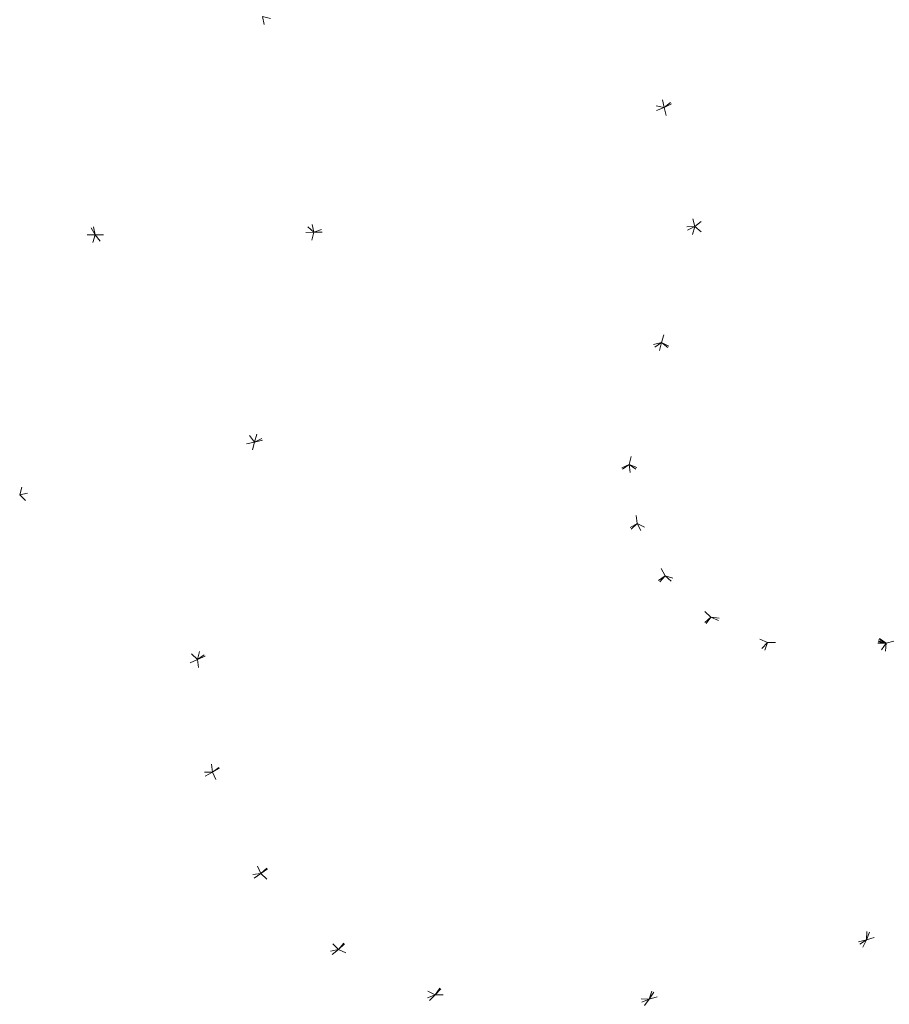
# Model space of a CAD drawing. Header units: millimetres. Extents: x 1700 to 4670, y 990 to 3874.
# Tile 29 of 110: x 3139 to 3149, y 1826 to 1838. Entities that reach past the tile are written whole.
import ezdxf

# ---------------------------------------------------------------- set-up
doc = ezdxf.new("R2010")
doc.units = ezdxf.units.MM
doc.linetypes.add('Wipeout_Contour', pattern=[1000, 0, -1000])
doc.layers.add('Nowe_320-W Umeblowanie', color=252, linetype='Continuous')

msp = doc.modelspace()

# ---------------------------------------------------------------- linework, layer by layer
at = {"layer": 'Nowe_320-W Umeblowanie', "color": 252, "linetype": 'Wipeout_Contour', "lineweight": 0, "ltscale": 44641.814638}
for p, q in [((3146.511, 1836.942), (3150.743, 1840.319)), ((3146.186, 1838.417), (3146.511, 1836.942))]:
    msp.add_line(p, q, dxfattribs=at)
at = {"layer": 'Nowe_320-W Umeblowanie', "color": 252, "linetype": 'Wipeout_Contour', "lineweight": 0, "ltscale": 44676.763405}
for p, q in [((3150.743, 1840.319), (3146.511, 1836.942)), ((3146.511, 1836.942), (3152.217, 1839.884))]:
    msp.add_line(p, q, dxfattribs=at)
at = {"layer": 'Nowe_320-W Umeblowanie', "color": 252, "linetype": 'Wipeout_Contour', "lineweight": 0, "ltscale": 44680.552719}
for p, q in [((3152.217, 1839.884), (3146.511, 1836.942)), ((3146.888, 1835.477), (3152.217, 1839.884)), ((3146.511, 1836.942), (3146.888, 1835.477))]:
    msp.add_line(p, q, dxfattribs=at)
at = {"layer": 'Nowe_320-W Umeblowanie', "color": 252, "linetype": 'Wipeout_Contour', "lineweight": 0, "ltscale": 238841.468379}
for p, q in [((3152.217, 1839.884), (3146.888, 1835.477)), ((3146.888, 1835.477), (3152.211, 1831.114))]:
    msp.add_line(p, q, dxfattribs=at)
at = {"layer": 'Nowe_320-W Umeblowanie', "color": 252, "linetype": 'Wipeout_Contour', "lineweight": 0, "ltscale": 44468.831374}
for p, q in [((3139.507, 1835.376), (3137.372, 1838.968)), ((3138.243, 1835.362), (3139.507, 1835.376))]:
    msp.add_line(p, q, dxfattribs=at)
at = {"layer": 'Nowe_320-W Umeblowanie', "color": 252, "linetype": 'Wipeout_Contour', "lineweight": 0, "ltscale": 44449.624323}
for p, q in [((3137.372, 1838.968), (3139.507, 1835.376)), ((3139.507, 1835.376), (3138.71, 1838.671))]:
    msp.add_line(p, q, dxfattribs=at)
at = {"layer": 'Nowe_320-W Umeblowanie', "color": 252, "linetype": 'Wipeout_Contour', "lineweight": 0, "ltscale": 44510.260235}
for p, q in [((3142.199, 1835.408), (3138.71, 1838.671)), ((3138.71, 1838.671), (3139.507, 1835.376)), ((3139.507, 1835.376), (3142.199, 1835.408))]:
    msp.add_line(p, q, dxfattribs=at)
at = {"layer": 'Nowe_320-W Umeblowanie', "color": 252, "linetype": 'Wipeout_Contour', "lineweight": 0, "ltscale": 44506.907509}
for p, q in [((3138.71, 1838.671), (3142.199, 1835.408)), ((3142.199, 1835.408), (3141.565, 1838.064))]:
    msp.add_line(p, q, dxfattribs=at)
at = {"layer": 'Nowe_320-W Umeblowanie', "color": 252, "linetype": 'Wipeout_Contour', "lineweight": 0, "ltscale": 44586.835677}
for p, q in [((3146.511, 1836.942), (3146.186, 1838.417)), ((3141.565, 1838.064), (3146.511, 1836.942))]:
    msp.add_line(p, q, dxfattribs=at)
at = {"layer": 'Nowe_320-W Umeblowanie', "color": 252, "linetype": 'Wipeout_Contour', "lineweight": 0, "ltscale": 44577.534706}
for p, q in [((3141.565, 1838.064), (3142.199, 1835.408)), ((3146.511, 1836.942), (3141.565, 1838.064)), ((3142.199, 1835.408), (3146.511, 1836.942))]:
    msp.add_line(p, q, dxfattribs=at)
at = {"layer": 'Nowe_320-W Umeblowanie', "color": 252, "linetype": 'Wipeout_Contour', "lineweight": 0, "ltscale": 44634.337496}
for p, q in [((3146.511, 1836.942), (3142.199, 1835.408)), ((3146.888, 1835.477), (3146.511, 1836.942)), ((3142.199, 1835.408), (3146.888, 1835.477))]:
    msp.add_line(p, q, dxfattribs=at)
at = {"layer": 'Nowe_320-W Umeblowanie', "color": 252, "linetype": 'Wipeout_Contour', "lineweight": 0, "ltscale": 44522.37034}
for p, q in [((3139.507, 1835.376), (3138.243, 1835.362)), ((3138.577, 1832.174), (3139.507, 1835.376))]:
    msp.add_line(p, q, dxfattribs=at)
at = {"layer": 'Nowe_320-W Umeblowanie', "color": 252, "linetype": 'Wipeout_Contour', "lineweight": 0, "ltscale": 44563.811906}
for p, q in [((3139.507, 1835.376), (3138.577, 1832.174)), ((3141.467, 1832.825), (3139.507, 1835.376)), ((3138.577, 1832.174), (3141.467, 1832.825))]:
    msp.add_line(p, q, dxfattribs=at)
at = {"layer": 'Nowe_320-W Umeblowanie', "color": 252, "linetype": 'Wipeout_Contour', "lineweight": 0, "ltscale": 44568.63374}
for p, q in [((3142.199, 1835.408), (3139.507, 1835.376)), ((3139.507, 1835.376), (3141.467, 1832.825)), ((3141.467, 1832.825), (3142.199, 1835.408))]:
    msp.add_line(p, q, dxfattribs=at)
at = {"layer": 'Nowe_320-W Umeblowanie', "color": 252, "linetype": 'Wipeout_Contour', "lineweight": 0, "ltscale": 44623.753746}
for p, q in [((3141.467, 1832.825), (3146.888, 1835.477)), ((3142.199, 1835.408), (3141.467, 1832.825)), ((3146.888, 1835.477), (3142.199, 1835.408))]:
    msp.add_line(p, q, dxfattribs=at)
at = {"layer": 'Nowe_320-W Umeblowanie', "color": 252, "linetype": 'Wipeout_Contour', "lineweight": 0, "ltscale": 44664.559278}
for p, q in [((3146.888, 1835.477), (3141.467, 1832.825)), ((3146.477, 1834.05), (3146.888, 1835.477)), ((3141.467, 1832.825), (3146.477, 1834.05))]:
    msp.add_line(p, q, dxfattribs=at)
at = {"layer": 'Nowe_320-W Umeblowanie', "color": 252, "linetype": 'Wipeout_Contour', "lineweight": 0, "ltscale": 44756.911994}
for p, q in [((3146.888, 1835.477), (3146.477, 1834.05)), ((3152.211, 1831.114), (3146.888, 1835.477)), ((3146.477, 1834.05), (3152.211, 1831.114))]:
    msp.add_line(p, q, dxfattribs=at)
at = {"layer": 'Nowe_320-W Umeblowanie', "color": 252, "linetype": 'Wipeout_Contour', "lineweight": 0, "ltscale": 44654.483765}
for p, q in [((3140.767, 1830.148), (3146.477, 1834.05)), ((3146.477, 1834.05), (3141.467, 1832.825)), ((3141.467, 1832.825), (3140.767, 1830.148))]:
    msp.add_line(p, q, dxfattribs=at)
at = {"layer": 'Nowe_320-W Umeblowanie', "color": 252, "linetype": 'Wipeout_Contour', "lineweight": 0, "ltscale": 44690.29428}
for p, q in [((3146.477, 1834.05), (3140.767, 1830.148)), ((3146.079, 1832.549), (3146.477, 1834.05)), ((3140.767, 1830.148), (3146.079, 1832.549))]:
    msp.add_line(p, q, dxfattribs=at)
at = {"layer": 'Nowe_320-W Umeblowanie', "color": 252, "linetype": 'Wipeout_Contour', "lineweight": 0, "ltscale": 44761.63009}
for p, q in [((3146.477, 1834.05), (3146.079, 1832.549)), ((3150.728, 1830.739), (3146.477, 1834.05)), ((3146.079, 1832.549), (3150.728, 1830.739))]:
    msp.add_line(p, q, dxfattribs=at)
at = {"layer": 'Nowe_320-W Umeblowanie', "color": 252, "linetype": 'Wipeout_Contour', "lineweight": 0, "ltscale": 44816.908188}
for p, q in [((3152.211, 1831.114), (3146.477, 1834.05)), ((3146.477, 1834.05), (3150.728, 1830.739))]:
    msp.add_line(p, q, dxfattribs=at)
at = {"layer": 'Nowe_320-W Umeblowanie', "color": 252, "linetype": 'Wipeout_Contour', "lineweight": 0, "ltscale": 44607.256093}
for p, q in [((3141.467, 1832.825), (3138.577, 1832.174)), ((3140.767, 1830.148), (3141.467, 1832.825)), ((3138.577, 1832.174), (3140.767, 1830.148))]:
    msp.add_line(p, q, dxfattribs=at)
at = {"layer": 'Nowe_320-W Umeblowanie', "color": 252, "linetype": 'Wipeout_Contour', "lineweight": 0, "ltscale": 44684.855934}
for p, q in [((3146.079, 1832.549), (3140.767, 1830.148)), ((3140.95, 1828.759), (3146.079, 1832.549)), ((3140.767, 1830.148), (3140.95, 1828.759))]:
    msp.add_line(p, q, dxfattribs=at)
at = {"layer": 'Nowe_320-W Umeblowanie', "color": 252, "linetype": 'Wipeout_Contour', "lineweight": 0, "ltscale": 44713.223836}
for p, q in [((3146.079, 1832.549), (3140.95, 1828.759)), ((3146.178, 1831.822), (3146.079, 1832.549)), ((3140.95, 1828.759), (3146.178, 1831.822))]:
    msp.add_line(p, q, dxfattribs=at)
at = {"layer": 'Nowe_320-W Umeblowanie', "color": 252, "linetype": 'Wipeout_Contour', "lineweight": 0, "ltscale": 44765.523713}
for p, q in [((3149.242, 1830.349), (3146.079, 1832.549)), ((3146.079, 1832.549), (3146.178, 1831.822)), ((3146.178, 1831.822), (3149.242, 1830.349))]:
    msp.add_line(p, q, dxfattribs=at)
at = {"layer": 'Nowe_320-W Umeblowanie', "color": 252, "linetype": 'Wipeout_Contour', "lineweight": 0, "ltscale": 44806.650479}
for p, q in [((3150.728, 1830.739), (3146.079, 1832.549)), ((3146.079, 1832.549), (3149.242, 1830.349)), ((3149.242, 1830.349), (3150.728, 1830.739))]:
    msp.add_line(p, q, dxfattribs=at)
at = {"layer": 'Nowe_320-W Umeblowanie', "color": 252, "linetype": 'Wipeout_Contour', "lineweight": 0, "ltscale": 44606.609323}
for p, q in [((3140.767, 1830.148), (3138.577, 1832.174)), ((3137.711, 1828.791), (3140.767, 1830.148))]:
    msp.add_line(p, q, dxfattribs=at)
at = {"layer": 'Nowe_320-W Umeblowanie', "color": 252, "linetype": 'Wipeout_Contour', "lineweight": 0, "ltscale": 44713.747272}
for p, q in [((3146.178, 1831.822), (3140.95, 1828.759)), ((3141.547, 1827.511), (3146.178, 1831.822)), ((3140.95, 1828.759), (3141.547, 1827.511))]:
    msp.add_line(p, q, dxfattribs=at)
at = {"layer": 'Nowe_320-W Umeblowanie', "color": 252, "linetype": 'Wipeout_Contour', "lineweight": 0, "ltscale": 44738.381802}
for p, q in [((3146.178, 1831.822), (3141.547, 1827.511)), ((3146.521, 1831.178), (3146.178, 1831.822)), ((3141.547, 1827.511), (3146.521, 1831.178))]:
    msp.add_line(p, q, dxfattribs=at)
at = {"layer": 'Nowe_320-W Umeblowanie', "color": 252, "linetype": 'Wipeout_Contour', "lineweight": 0, "ltscale": 44777.923603}
for p, q in [((3146.178, 1831.822), (3146.521, 1831.178)), ((3149.242, 1830.349), (3146.178, 1831.822)), ((3146.521, 1831.178), (3149.242, 1830.349))]:
    msp.add_line(p, q, dxfattribs=at)
at = {"layer": 'Nowe_320-W Umeblowanie', "color": 252, "linetype": 'Wipeout_Contour', "lineweight": 0, "ltscale": 44746.691339}
for p, q in [((3146.521, 1831.178), (3141.547, 1827.511)), ((3142.502, 1826.578), (3146.521, 1831.178)), ((3141.547, 1827.511), (3142.502, 1826.578))]:
    msp.add_line(p, q, dxfattribs=at)
at = {"layer": 'Nowe_320-W Umeblowanie', "color": 252, "linetype": 'Wipeout_Contour', "lineweight": 0, "ltscale": 44766.186836}
for p, q in [((3146.521, 1831.178), (3142.502, 1826.578)), ((3147.087, 1830.67), (3146.521, 1831.178)), ((3142.502, 1826.578), (3147.087, 1830.67))]:
    msp.add_line(p, q, dxfattribs=at)
at = {"layer": 'Nowe_320-W Umeblowanie', "color": 252, "linetype": 'Wipeout_Contour', "lineweight": 0, "ltscale": 44792.416208}
for p, q in [((3146.521, 1831.178), (3147.087, 1830.67)), ((3149.242, 1830.349), (3146.521, 1831.178)), ((3147.087, 1830.67), (3149.242, 1830.349))]:
    msp.add_line(p, q, dxfattribs=at)
at = {"layer": 'Nowe_320-W Umeblowanie', "color": 252, "linetype": 'Wipeout_Contour', "lineweight": 0, "ltscale": 44780.233077}
for p, q in [((3147.087, 1830.67), (3142.502, 1826.578)), ((3143.691, 1826.019), (3147.087, 1830.67)), ((3142.502, 1826.578), (3143.691, 1826.019))]:
    msp.add_line(p, q, dxfattribs=at)
at = {"layer": 'Nowe_320-W Umeblowanie', "color": 252, "linetype": 'Wipeout_Contour', "lineweight": 0, "ltscale": 44793.666198}
for p, q in [((3147.087, 1830.67), (3143.691, 1826.019)), ((3147.781, 1830.356), (3147.087, 1830.67)), ((3143.691, 1826.019), (3147.781, 1830.356))]:
    msp.add_line(p, q, dxfattribs=at)
at = {"layer": 'Nowe_320-W Umeblowanie', "color": 252, "linetype": 'Wipeout_Contour', "lineweight": 0, "ltscale": 44807.45552}
for p, q in [((3149.242, 1830.349), (3147.087, 1830.67)), ((3147.087, 1830.67), (3147.781, 1830.356)), ((3147.781, 1830.356), (3149.242, 1830.349))]:
    msp.add_line(p, q, dxfattribs=at)
at = {"layer": 'Nowe_320-W Umeblowanie', "color": 252, "linetype": 'Wipeout_Contour', "lineweight": 0, "ltscale": 44867.223067}
for p, q in [((3149, 1826.697), (3150.728, 1830.739)), ((3150.728, 1830.739), (3149.242, 1830.349)), ((3149.242, 1830.349), (3149, 1826.697))]:
    msp.add_line(p, q, dxfattribs=at)
at = {"layer": 'Nowe_320-W Umeblowanie', "color": 252, "linetype": 'Wipeout_Contour', "lineweight": 0, "ltscale": 44904.812512}
for p, q in [((3150.728, 1830.739), (3149, 1826.697)), ((3149, 1826.697), (3151.633, 1827.393))]:
    msp.add_line(p, q, dxfattribs=at)
at = {"layer": 'Nowe_320-W Umeblowanie', "color": 252, "linetype": 'Wipeout_Contour', "lineweight": 0, "ltscale": 44819.92182}
for p, q in [((3147.781, 1830.356), (3143.691, 1826.019)), ((3146.327, 1825.967), (3147.781, 1830.356)), ((3143.691, 1826.019), (3146.327, 1825.967))]:
    msp.add_line(p, q, dxfattribs=at)
at = {"layer": 'Nowe_320-W Umeblowanie', "color": 252, "linetype": 'Wipeout_Contour', "lineweight": 0, "ltscale": 44832.180401}
for p, q in [((3147.781, 1830.356), (3146.327, 1825.967)), ((3146.327, 1825.967), (3149.242, 1830.349)), ((3149.242, 1830.349), (3147.781, 1830.356))]:
    msp.add_line(p, q, dxfattribs=at)
at = {"layer": 'Nowe_320-W Umeblowanie', "color": 252, "linetype": 'Wipeout_Contour', "lineweight": 0, "ltscale": 44865.796153}
for p, q in [((3149.242, 1830.349), (3146.327, 1825.967)), ((3149, 1826.697), (3149.242, 1830.349)), ((3146.327, 1825.967), (3149, 1826.697))]:
    msp.add_line(p, q, dxfattribs=at)
at = {"layer": 'Nowe_320-W Umeblowanie', "color": 252, "linetype": 'Wipeout_Contour', "lineweight": 0, "ltscale": 44646.79874}
for p, q in [((3140.767, 1830.148), (3137.711, 1828.791)), ((3140.95, 1828.759), (3140.767, 1830.148)), ((3137.711, 1828.791), (3140.95, 1828.759))]:
    msp.add_line(p, q, dxfattribs=at)
at = {"layer": 'Nowe_320-W Umeblowanie', "color": 252, "linetype": 'Wipeout_Contour', "lineweight": 0, "ltscale": 44645.716873}
for p, q in [((3140.95, 1828.759), (3137.711, 1828.791)), ((3137.935, 1827.138), (3140.95, 1828.759))]:
    msp.add_line(p, q, dxfattribs=at)
at = {"layer": 'Nowe_320-W Umeblowanie', "color": 252, "linetype": 'Wipeout_Contour', "lineweight": 0, "ltscale": 44682.782519}
for p, q in [((3140.95, 1828.759), (3137.935, 1827.138)), ((3141.547, 1827.511), (3140.95, 1828.759)), ((3137.935, 1827.138), (3141.547, 1827.511))]:
    msp.add_line(p, q, dxfattribs=at)
at = {"layer": 'Nowe_320-W Umeblowanie', "color": 252, "linetype": 'Wipeout_Contour', "lineweight": 0, "ltscale": 44686.619354}
for p, q in [((3141.547, 1827.511), (3137.935, 1827.138)), ((3138.691, 1825.667), (3141.547, 1827.511))]:
    msp.add_line(p, q, dxfattribs=at)
at = {"layer": 'Nowe_320-W Umeblowanie', "color": 252, "linetype": 'Wipeout_Contour', "lineweight": 0, "ltscale": 44724.212056}
for p, q in [((3141.547, 1827.511), (3138.691, 1825.667)), ((3142.502, 1826.578), (3141.547, 1827.511)), ((3138.691, 1825.667), (3142.502, 1826.578))]:
    msp.add_line(p, q, dxfattribs=at)
at = {"layer": 'Nowe_320-W Umeblowanie', "color": 252, "linetype": 'Wipeout_Contour', "lineweight": 0, "ltscale": 44924.857178}
for p, q in [((3151.633, 1827.393), (3149, 1826.697)), ((3149, 1826.697), (3148.051, 1824.677))]:
    msp.add_line(p, q, dxfattribs=at)
at = {"layer": 'Nowe_320-W Umeblowanie', "color": 252, "linetype": 'Wipeout_Contour', "lineweight": 0, "ltscale": 44897.089426}
for p, q in [((3149, 1826.697), (3144.724, 1823.779)), ((3148.051, 1824.677), (3149, 1826.697))]:
    msp.add_line(p, q, dxfattribs=at)
at = {"layer": 'Nowe_320-W Umeblowanie', "color": 252, "linetype": 'Wipeout_Contour', "lineweight": 0, "ltscale": 44875.632557}
for p, q in [((3144.724, 1823.779), (3149, 1826.697)), ((3149, 1826.697), (3146.327, 1825.967)), ((3146.327, 1825.967), (3144.724, 1823.779))]:
    msp.add_line(p, q, dxfattribs=at)
at = {"layer": 'Nowe_320-W Umeblowanie', "color": 252, "linetype": 'Wipeout_Contour', "lineweight": 0, "ltscale": 44732.36255}
for p, q in [((3142.502, 1826.578), (3138.691, 1825.667)), ((3139.927, 1824.516), (3142.502, 1826.578))]:
    msp.add_line(p, q, dxfattribs=at)
at = {"layer": 'Nowe_320-W Umeblowanie', "color": 252, "linetype": 'Wipeout_Contour', "lineweight": 0, "ltscale": 44766.923507}
for p, q in [((3142.502, 1826.578), (3139.927, 1824.516)), ((3143.691, 1826.019), (3142.502, 1826.578)), ((3139.927, 1824.516), (3143.691, 1826.019))]:
    msp.add_line(p, q, dxfattribs=at)
at = {"layer": 'Nowe_320-W Umeblowanie', "color": 252, "linetype": 'Wipeout_Contour', "lineweight": 0, "ltscale": 44778.034893}
for p, q in [((3143.691, 1826.019), (3139.927, 1824.516)), ((3141.45, 1823.804), (3143.691, 1826.019))]:
    msp.add_line(p, q, dxfattribs=at)
at = {"layer": 'Nowe_320-W Umeblowanie', "color": 252, "linetype": 'Wipeout_Contour', "lineweight": 0, "ltscale": 44815.650095}
for p, q in [((3143.691, 1826.019), (3141.45, 1823.804)), ((3141.45, 1823.804), (3146.327, 1825.967)), ((3146.327, 1825.967), (3143.691, 1826.019))]:
    msp.add_line(p, q, dxfattribs=at)
at = {"layer": 'Nowe_320-W Umeblowanie', "color": 252, "linetype": 'Wipeout_Contour', "lineweight": 0, "ltscale": 44838.756817}
for p, q in [((3146.327, 1825.967), (3141.45, 1823.804)), ((3144.724, 1823.779), (3146.327, 1825.967))]:
    msp.add_line(p, q, dxfattribs=at)

doc.saveas('drawing.dxf')
